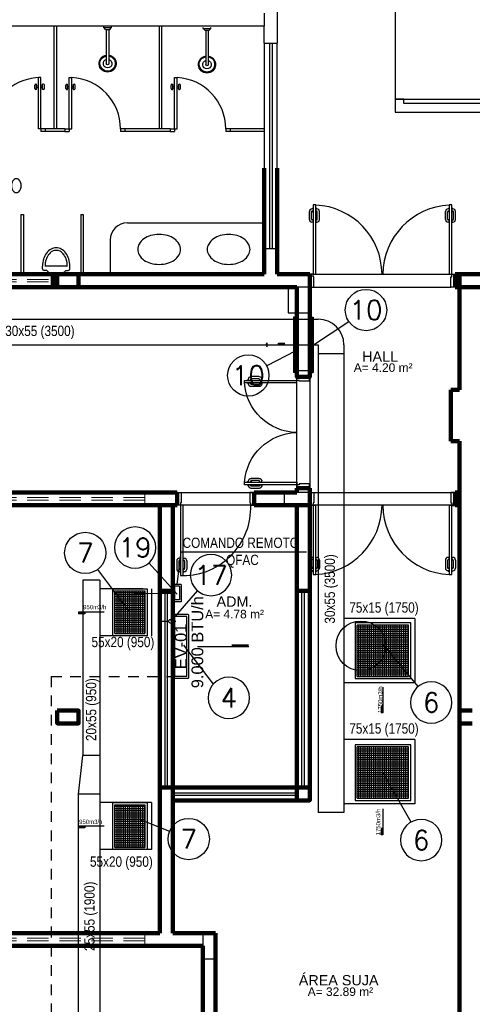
# Model space of a CAD drawing. Header units: inches. Extents: x -35 to 144, y -65 to -22.
# Tile 10 of 47: x -16.51 to -11.22, y -42.74 to -31.23. Entities that reach past the tile are written whole.
import ezdxf
from ezdxf.enums import TextEntityAlignment as Align

# ---------------------------------------------------------------- set-up
doc = ezdxf.new("R2010")
doc.units = ezdxf.units.IN
doc.header["$MEASUREMENT"] = 0
doc.linetypes.add('HIDDEN', pattern=[0.375, 0.25, -0.125])
doc.linetypes.add('HIDDEN2', pattern=[0.1875, 0.125, -0.0625])
doc.layers.add('A4Proj', color=1, linetype='HIDDEN', lineweight=9)
doc.layers.add('ALV-ALT', color=7, linetype='Continuous', lineweight=90)
for name, color, linetype in [('ALV-CONS', 12, 'Continuous'), ('AR-BOCAS', 2, 'Continuous'), ('AR-DRENO', 14, 'Continuous'), ('AR-DUTO INSUF', 5, 'Continuous'), ('AR-EQUIP', 80, 'Continuous'), ('AR-EXAUSTÃO', 10, 'Continuous'), ('AR-HIDRÁUL.-FRIGOR.', 4, 'Continuous'), ('AR-TEXTO', 2, 'Continuous'), ('AR_TEXTO-15', 6, 'Continuous'), ('CTA-GER', 8, 'Continuous'), ('ESQ-JAN', 152, 'Continuous'), ('ESQ-POR', 8, 'Continuous'), ('EST-LAJ', 7, 'Continuous'), ('FINO-03', 8, 'Continuous'), ('HTC-EST', 253, 'Continuous'), ('PAREDE_1', 7, 'Continuous'), ('PIS-DSN', 8, 'Continuous'), ('projeto JRS', 6, 'Continuous'), ('TXT-AMB', 2, 'Continuous'), ('TXT-ESP', 7, 'Continuous')]:
    doc.layers.add(name, color=color, linetype=linetype)
doc.styles.add('50-30', font='romans.shx', dxfattribs={"height": 0.16})
doc.styles.add('AR_TEXTO-15', font='romans.shx', dxfattribs={"height": 0.225})
doc.styles.add('ROMANS', font='arial.ttf', dxfattribs={"height": 0.18})
doc.styles.get("Standard").update_dxf_attribs({"font": 'arial.ttf'})
doc.styles.add('STANDARD AR', font='ARIALN.TTF')
doc.styles.add('Texto Ambiente 1-50', font='arial.ttf', dxfattribs={"height": 0.12})
doc.styles.add('Texto Especificacao 1-50', font='arial.ttf', dxfattribs={"height": 0.1})

# ---------------------------------------------------------------- blocks, each defined once
blk = doc.blocks.new('PORTA')
at = {"layer": 'ESQ-POR'}
for p, q in [((-19.119, 71.494), (-19.069, 71.494)), ((-19.069, 71.494), (-19.069, 71.374)), ((-18.269, 71.494), (-18.269, 71.374)), ((-18.219, 71.494), (-18.269, 71.494)), ((-18.219, 71.494), (-18.269, 71.494)), ((-19.079, 71.374), (-19.079, 71.344)), ((-19.069, 71.374), (-19.079, 71.374)), ((-18.269, 71.374), (-18.259, 71.374)), ((-18.259, 71.374), (-18.259, 71.344)), ((-19.079, 71.344), (-19.119, 71.344)), ((-19.049, 71.344), (-19.079, 71.344)), ((-19.079, 71.344), (-19.079, 70.524)), ((-19.049, 70.524), (-19.049, 71.344)), ((-18.259, 71.344), (-18.219, 71.344)), ((-19.122, 70.694), (-19.122, 70.599)), ((-19.097, 70.69), (-19.097, 70.604)), ((-19.079, 70.724), (-19.092, 70.724)), ((-19.079, 70.7), (-19.087, 70.7)), ((-19.079, 70.7), (-19.079, 70.724)), ((-19.048, 70.724), (-19.035, 70.724)), ((-19.048, 70.7), (-19.048, 70.724)), ((-19.048, 70.7), (-19.04, 70.7)), ((-19.03, 70.69), (-19.03, 70.604)), ((-19.005, 70.694), (-19.005, 70.599)), ((-19.084, 70.569), (-19.092, 70.569)), ((-19.084, 70.594), (-19.087, 70.594)), ((-19.079, 70.607), (-19.085, 70.607)), ((-19.085, 70.607), (-19.085, 70.594)), ((-19.084, 70.557), (-19.084, 70.569)), ((-19.079, 70.557), (-19.084, 70.557)), ((-19.049, 70.607), (-19.043, 70.607)), ((-19.049, 70.557), (-19.043, 70.557)), ((-19.043, 70.607), (-19.043, 70.594)), ((-19.043, 70.594), (-19.04, 70.594)), ((-19.043, 70.557), (-19.043, 70.569)), ((-19.043, 70.569), (-19.035, 70.569)), ((-19.079, 70.524), (-19.049, 70.524))]:
    blk.add_line(p, q, dxfattribs=at)
for centre, radius, start, end in [((-19.049, 71.314), 0.791, 270, 2.135), ((-19.092, 70.694), 0.03, 90, 180), ((-19.087, 70.69), 0.01, 90, 180), ((-19.04, 70.69), 0.01, 0, 90), ((-19.035, 70.694), 0.03, 0, 90), ((-19.092, 70.599), 0.03, 180, 270), ((-19.087, 70.604), 0.01, 180, 270), ((-19.04, 70.604), 0.01, 270, 0), ((-19.035, 70.599), 0.03, 270, 0)]:
    blk.add_arc(centre, radius, start, end, dxfattribs=at)
blk = doc.blocks.new('PORTA 120 DUPLA')
at = {"layer": 'ESQ-POR'}
for p, q in [((-96.829, 44.041), (-96.779, 44.041)), ((-96.779, 44.041), (-96.779, 43.921)), ((-95.579, 44.041), (-95.579, 43.921)), ((-95.579, 44.041), (-95.529, 44.041)), ((-96.789, 43.891), (-96.829, 43.891)), ((-96.789, 43.921), (-96.789, 43.891)), ((-96.779, 43.921), (-96.789, 43.921)), ((-96.789, 43.891), (-96.789, 43.281)), ((-96.759, 43.891), (-96.789, 43.891)), ((-96.759, 43.281), (-96.759, 43.891)), ((-95.599, 43.891), (-95.599, 43.281)), ((-95.599, 43.891), (-95.569, 43.891)), ((-95.579, 43.921), (-95.569, 43.921)), ((-95.569, 43.921), (-95.569, 43.891)), ((-95.569, 43.281), (-95.569, 43.891)), ((-95.569, 43.891), (-95.529, 43.891)), ((-96.832, 43.452), (-96.832, 43.357)), ((-96.807, 43.447), (-96.807, 43.362)), ((-96.789, 43.482), (-96.802, 43.482)), ((-96.789, 43.457), (-96.797, 43.457)), ((-96.789, 43.457), (-96.789, 43.482)), ((-96.758, 43.457), (-96.758, 43.482)), ((-96.758, 43.482), (-96.745, 43.482)), ((-96.758, 43.457), (-96.75, 43.457)), ((-96.74, 43.447), (-96.74, 43.362)), ((-96.715, 43.452), (-96.715, 43.357)), ((-95.642, 43.452), (-95.642, 43.357)), ((-95.617, 43.447), (-95.617, 43.361)), ((-95.599, 43.482), (-95.612, 43.482)), ((-95.599, 43.457), (-95.607, 43.457)), ((-95.599, 43.457), (-95.599, 43.482)), ((-95.568, 43.482), (-95.555, 43.482)), ((-95.568, 43.457), (-95.568, 43.482)), ((-95.568, 43.457), (-95.56, 43.457)), ((-95.55, 43.447), (-95.55, 43.361)), ((-95.525, 43.452), (-95.525, 43.357)), ((-96.794, 43.327), (-96.802, 43.327)), ((-96.794, 43.352), (-96.797, 43.352)), ((-96.795, 43.365), (-96.795, 43.352)), ((-96.789, 43.365), (-96.795, 43.365)), ((-96.794, 43.314), (-96.794, 43.327)), ((-96.789, 43.314), (-96.794, 43.314)), ((-96.789, 43.281), (-96.759, 43.281)), ((-96.759, 43.365), (-96.753, 43.365)), ((-96.759, 43.314), (-96.753, 43.314)), ((-96.753, 43.365), (-96.753, 43.352)), ((-96.753, 43.352), (-96.75, 43.352)), ((-96.753, 43.327), (-96.745, 43.327)), ((-96.753, 43.314), (-96.753, 43.327)), ((-95.604, 43.327), (-95.612, 43.327)), ((-95.604, 43.351), (-95.607, 43.351)), ((-95.599, 43.365), (-95.605, 43.365)), ((-95.605, 43.365), (-95.605, 43.351)), ((-95.604, 43.314), (-95.604, 43.327)), ((-95.599, 43.314), (-95.604, 43.314)), ((-95.599, 43.281), (-95.569, 43.281)), ((-95.569, 43.365), (-95.563, 43.365)), ((-95.569, 43.314), (-95.563, 43.314)), ((-95.563, 43.365), (-95.563, 43.351)), ((-95.563, 43.351), (-95.56, 43.351)), ((-95.563, 43.314), (-95.563, 43.327)), ((-95.563, 43.327), (-95.555, 43.327))]:
    blk.add_line(p, q, dxfattribs=at)
for centre, radius, start, end in [((-96.802, 43.903), 0.623, 273.956, 358.4612), ((-95.555, 43.903), 0.624, 181.5535, 266.008), ((-96.802, 43.452), 0.03, 90, 180), ((-96.797, 43.447), 0.01, 90, 180), ((-96.75, 43.447), 0.01, 0, 90), ((-96.745, 43.452), 0.03, 0, 90), ((-95.612, 43.452), 0.03, 90, 180), ((-95.607, 43.447), 0.01, 90, 180), ((-95.56, 43.447), 0.01, 0, 90), ((-95.555, 43.452), 0.03, 0, 90), ((-96.802, 43.357), 0.03, 180, 270), ((-96.797, 43.362), 0.01, 180, 270), ((-96.75, 43.362), 0.01, 270, 0), ((-96.745, 43.357), 0.03, 270, 0), ((-95.612, 43.357), 0.03, 180, 270), ((-95.607, 43.361), 0.01, 180, 270), ((-95.56, 43.361), 0.01, 270, 0), ((-95.555, 43.357), 0.03, 270, 0)]:
    blk.add_arc(centre, radius, start, end, dxfattribs=at)
blk = doc.blocks.new('PORTA 1.60X2.10 DUPLA')
at = {"layer": 'ESQ-POR'}
for p, q in [((-103.693, 43.276), (-103.643, 43.276)), ((-103.643, 43.276), (-103.643, 43.156)), ((-102.043, 43.276), (-102.043, 43.156)), ((-101.993, 43.276), (-102.043, 43.276)), ((-103.643, 43.156), (-103.653, 43.156)), ((-103.653, 43.156), (-103.653, 43.126)), ((-102.043, 43.156), (-102.033, 43.156)), ((-102.033, 43.156), (-102.033, 43.126)), ((-103.653, 43.126), (-103.693, 43.126)), ((-103.623, 43.126), (-103.653, 43.126)), ((-103.653, 43.126), (-103.653, 42.316)), ((-103.623, 42.316), (-103.623, 43.126)), ((-102.033, 43.126), (-102.063, 43.126)), ((-102.063, 43.126), (-102.063, 42.316)), ((-102.033, 42.316), (-102.033, 43.126)), ((-102.033, 43.126), (-101.993, 43.126)), ((-103.697, 42.487), (-103.697, 42.392)), ((-103.672, 42.482), (-103.672, 42.397)), ((-103.654, 42.517), (-103.667, 42.517)), ((-103.654, 42.492), (-103.662, 42.492)), ((-103.654, 42.492), (-103.654, 42.517)), ((-103.623, 42.517), (-103.61, 42.517)), ((-103.623, 42.492), (-103.623, 42.517)), ((-103.623, 42.492), (-103.615, 42.492)), ((-103.605, 42.482), (-103.605, 42.397)), ((-103.58, 42.487), (-103.58, 42.392)), ((-102.107, 42.487), (-102.107, 42.392)), ((-102.082, 42.482), (-102.082, 42.397)), ((-102.064, 42.517), (-102.077, 42.517)), ((-102.064, 42.492), (-102.072, 42.492)), ((-102.064, 42.492), (-102.064, 42.517)), ((-102.033, 42.492), (-102.033, 42.517)), ((-102.033, 42.517), (-102.02, 42.517)), ((-102.033, 42.492), (-102.025, 42.492)), ((-102.015, 42.482), (-102.015, 42.397)), ((-101.99, 42.487), (-101.99, 42.392)), ((-103.659, 42.362), (-103.667, 42.362)), ((-103.659, 42.387), (-103.662, 42.387)), ((-103.653, 42.4), (-103.659, 42.4)), ((-103.659, 42.4), (-103.659, 42.387)), ((-103.659, 42.349), (-103.659, 42.362)), ((-103.653, 42.349), (-103.659, 42.349)), ((-103.623, 42.4), (-103.617, 42.4)), ((-103.623, 42.349), (-103.618, 42.349)), ((-103.618, 42.387), (-103.615, 42.387)), ((-103.618, 42.349), (-103.618, 42.362)), ((-103.618, 42.362), (-103.61, 42.362)), ((-103.617, 42.4), (-103.617, 42.387)), ((-102.069, 42.362), (-102.077, 42.362)), ((-102.069, 42.387), (-102.072, 42.387)), ((-102.069, 42.4), (-102.069, 42.387)), ((-102.063, 42.4), (-102.069, 42.4)), ((-102.069, 42.349), (-102.069, 42.362)), ((-102.063, 42.349), (-102.069, 42.349)), ((-102.033, 42.4), (-102.027, 42.4)), ((-102.033, 42.349), (-102.028, 42.349)), ((-102.028, 42.387), (-102.025, 42.387)), ((-102.028, 42.362), (-102.02, 42.362)), ((-102.028, 42.349), (-102.028, 42.362)), ((-102.027, 42.4), (-102.027, 42.387)), ((-103.653, 42.316), (-103.623, 42.316)), ((-102.063, 42.316), (-102.033, 42.316))]:
    blk.add_line(p, q, dxfattribs=at)
for centre, radius, start, end in [((-103.666, 43.134), 0.818, 272.9903, 359.4982), ((-102.025, 43.129), 0.813, 180.1631, 267.3058), ((-103.667, 42.487), 0.03, 90, 180), ((-103.662, 42.482), 0.01, 90, 180), ((-103.615, 42.482), 0.01, 0, 90), ((-103.61, 42.487), 0.03, 0, 90), ((-102.077, 42.487), 0.03, 90, 180), ((-102.072, 42.482), 0.01, 90, 180), ((-102.025, 42.482), 0.01, 0, 90), ((-102.02, 42.487), 0.03, 0, 90), ((-103.667, 42.392), 0.03, 180, 270), ((-103.662, 42.397), 0.01, 180, 270), ((-103.615, 42.397), 0.01, 270, 0), ((-103.61, 42.392), 0.03, 270, 0), ((-102.077, 42.392), 0.03, 180, 270), ((-102.072, 42.397), 0.01, 180, 270), ((-102.025, 42.397), 0.01, 270, 0), ((-102.02, 42.392), 0.03, 270, 0)]:
    blk.add_arc(centre, radius, start, end, dxfattribs=at)
blk = doc.blocks.new('CUBA')
blk.add_lwpolyline([(0, 0, 0.07067), (0.014, -0.099, 0.082314), (0.051, -0.177, 0.106842), (0.112, -0.233, 0.13438), (0.175, -0.25, 0.13438), (0.238, -0.233, 0.106842), (0.299, -0.177, 0.082314), (0.336, -0.099, 0.07067), (0.35, 0, 0.07067), (0.336, 0.099, 0.082314), (0.299, 0.177, 0.106842), (0.238, 0.233, 0.13438), (0.175, 0.25, 0.13438), (0.112, 0.233, 0.106842), (0.051, 0.177, 0.082314), (0.014, 0.099, 0.07067)], format="xyb", close=True)
blk = doc.blocks.new('CHUVEIRO')
at = {"layer": 'FINO-03', "linetype": 'Continuous'}
for p, q in [((0.211, 0.014), (-0.189, 0.014)), ((0.211, 0.024), (0.231, 0.044)), ((0.211, -0.026), (0.211, 0.024)), ((0.231, 0.044), (0.241, 0.044)), ((0.231, -0.046), (0.231, 0.044)), ((0.211, -0.016), (-0.189, -0.016)), ((0.211, -0.026), (0.231, -0.046)), ((0.231, -0.046), (0.241, -0.046))]:
    blk.add_line(p, q, dxfattribs=at)
for radius, start, end in [(0.1, 8.6269, 351.3731), (0.09, 8.6269, 351.3731), (0.05, 17.4576, 342.5424), (0.015, 90, 270)]:
    blk.add_arc((-0.189, -0.001), radius, start, end, dxfattribs=at)
blk = doc.blocks.new('ARQ-LAYOUT 2')
at = {"layer": 'A4Proj'}
for p, q in [((1.05, 26.688), (5.85, 26.688)), ((1.05, 26.658), (5.85, 26.658)), ((6.925, 24.048), (6.925, 24.198)), ((6.925, 24.138), (0.925, 24.138)), ((6.925, 24.108), (0.925, 24.108)), ((6.925, 18.988), (0.925, 18.988)), ((6.925, 18.898), (6.925, 19.048)), ((6.925, 18.958), (0.925, 18.958))]:
    blk.add_line(p, q, dxfattribs=at)
at = {"layer": 'ALV-ALT'}
for p, q in [((8.32, 27.986), (8.32, 26.748)), ((8.47, 27.986), (8.47, 26.748)), ((1.05, 26.748), (5.85, 26.748)), ((5.85, 26.748), (8.32, 26.748)), ((5.85, 26.748), (5.85, 26.598)), ((5.9, 26.598), (5.9, 26.748)), ((6.15, 26.598), (6.15, 26.748)), ((8.47, 26.748), (8.85, 26.748)), ((8.85, 26.748), (8.85, 26.598)), ((10.55, 26.748), (10.55, 26.598)), ((10.55, 26.748), (11.25, 26.748)), ((10.6, 25.398), (10.6, 26.748)), ((1.05, 26.598), (5.85, 26.598)), ((5.85, 26.598), (7.25, 26.598)), ((7.25, 26.598), (8.7, 26.598)), ((10.55, 26.598), (11.25, 26.598)), ((10.5, 25.398), (10.6, 25.398)), ((10.5, 25.398), (10.5, 24.798)), ((10.5, 24.798), (10.6, 24.798)), ((10.6, 24.198), (10.6, 24.798)), ((7.3, 24.198), (2.1, 24.198)), ((7.3, 24.048), (7.3, 24.198)), ((8.2, 24.048), (8.2, 24.198)), ((8.2, 24.198), (8.7, 24.198)), ((8.7, 24.248), (8.85, 24.248)), ((8.7, 24.198), (8.7, 24.248)), ((8.85, 24.248), (8.85, 23.048)), ((10.55, 24.198), (10.55, 24.048)), ((10.6, 24.198), (10.55, 24.198)), ((10.6, 13.848), (10.6, 24.198)), ((2.1, 24.048), (7.25, 24.048)), ((7.1, 23.048), (7.1, 24.048)), ((7.25, 24.048), (7.3, 24.048)), ((7.25, 24.048), (7.25, 23.048)), ((8.85, 24.048), (8.2, 24.048)), ((8.7, 23.048), (8.7, 24.048)), ((10.55, 24.048), (10.6, 24.048)), ((7.1, 23.048), (7.25, 23.048)), ((7.1, 20.748), (7.1, 23.048)), ((7.25, 20.748), (7.25, 23.048)), ((8.7, 23.048), (8.85, 23.048)), ((8.7, 20.748), (8.7, 23.048)), ((8.85, 20.748), (8.85, 23.048)), ((5.9, 21.498), (5.9, 21.648)), ((6.15, 21.498), (6.15, 21.648)), ((10.75, 21.65), (10.6, 21.65)), ((10.75, 21.499), (10.6, 21.499)), ((7.1, 19.048), (7.1, 20.748)), ((7.1, 20.748), (7.1, 20.748)), ((7.1, 20.748), (7.25, 20.748)), ((7.25, 20.748), (7.25, 19.048)), ((7.25, 20.748), (8.7, 20.748)), ((8.85, 20.748), (8.85, 20.598)), ((8.7, 20.598), (7.25, 20.598)), ((8.85, 20.598), (8.7, 20.598)), ((2.2, 19.048), (7.1, 19.048)), ((7.25, 19.048), (7.75, 19.048)), ((7.75, 19.048), (7.75, 17.189)), ((7.6, 18.898), (2.2, 18.898)), ((7.6, 17.189), (7.6, 18.898))]:
    blk.add_line(p, q, dxfattribs=at)
blk.add_lwpolyline([(8.7, 26.598), (8.7, 25.548), (8.85, 25.548), (8.85, 26.598)], dxfattribs=at)
for points in [[(5.9, 21.648), (6.15, 21.648), (6.15, 21.498), (5.9, 21.498)], [(8.7, 20.748), (8.85, 20.748), (8.85, 20.598), (8.7, 20.598)]]:
    blk.add_lwpolyline(points, close=True, dxfattribs=at)
at = {"layer": 'ALV-CONS'}
blk.add_line((8.7, 24.198), (8.7, 24.248), dxfattribs=at)
at = {"layer": 'CTA-GER'}
blk.add_circle((9.448, 22.405), 0.29, dxfattribs=at)
at = {"layer": 'ESQ-JAN'}
for p, q in [((7.16, 20.748), (7.16, 23.048)), ((7.19, 20.748), (7.19, 23.048)), ((8.76, 20.748), (8.76, 23.048)), ((8.79, 20.748), (8.79, 23.048)), ((7.25, 20.688), (8.7, 20.688)), ((7.25, 20.658), (8.7, 20.658))]:
    blk.add_line(p, q, dxfattribs=at)
at = {"layer": 'EST-LAJ'}
for points in [[(8.85, 26.598), (8.6, 26.598), (8.6, 26.298), (8.85, 26.298), (8.85, 26.598)], [(8.85, 24.048), (8.85, 24.198), (8.55, 24.198), (8.55, 24.048), (8.85, 24.048)], [(7.75, 19.048), (7.6, 19.048), (7.6, 18.748), (7.75, 18.748), (7.75, 19.048)]]:
    blk.add_lwpolyline(points, close=True, dxfattribs=at)
at = {"layer": 'HTC-EST'}
for p, q in [((8.47, 29.998), (8.47, 29.448)), ((8.32, 29.798), (8.32, 29.648)), ((8.32, 29.648), (2.2, 29.648)), ((5.86, 29.648), (5.86, 28.448)), ((5.89, 29.648), (5.89, 28.448)), ((7.09, 29.648), (7.09, 28.448)), ((7.12, 29.648), (7.12, 28.448)), ((8.32, 29.448), (8.32, 29.648)), ((8.32, 29.448), (8.32, 27.048)), ((8.32, 29.448), (8.47, 29.448)), ((8.38, 29.448), (8.38, 27.048)), ((8.41, 29.448), (8.41, 27.048)), ((8.47, 27.048), (8.47, 29.448)), ((5.68, 28.448), (5.68, 29.048)), ((5.71, 29.048), (5.68, 29.048)), ((5.71, 28.448), (5.71, 29.048)), ((6.04, 28.448), (6.04, 29.048)), ((6.04, 29.048), (6.07, 29.048)), ((6.07, 28.448), (6.07, 29.048)), ((7.27, 28.448), (7.27, 29.048)), ((7.27, 29.048), (7.3, 29.048)), ((7.3, 28.448), (7.3, 29.048)), ((5.64, 28.918), (5.64, 28.958)), ((5.66, 28.968), (5.65, 28.968)), ((5.66, 28.908), (5.65, 28.908)), ((5.66, 28.908), (5.66, 28.968)), ((5.68, 28.948), (5.66, 28.948)), ((5.68, 28.928), (5.66, 28.928)), ((5.73, 28.948), (5.71, 28.948)), ((5.73, 28.928), (5.71, 28.928)), ((5.74, 28.968), (5.73, 28.968)), ((5.73, 28.908), (5.73, 28.968)), ((5.74, 28.908), (5.73, 28.908)), ((5.75, 28.918), (5.75, 28.958)), ((6, 28.918), (6, 28.958)), ((6.01, 28.968), (6.02, 28.968)), ((6.01, 28.908), (6.02, 28.908)), ((6.02, 28.908), (6.02, 28.968)), ((6.02, 28.948), (6.04, 28.948)), ((6.02, 28.928), (6.04, 28.928)), ((6.07, 28.948), (6.09, 28.948)), ((6.07, 28.928), (6.09, 28.928)), ((6.09, 28.968), (6.1, 28.968)), ((6.09, 28.908), (6.09, 28.968)), ((6.09, 28.908), (6.1, 28.908)), ((6.11, 28.918), (6.11, 28.958)), ((7.23, 28.918), (7.23, 28.958)), ((7.24, 28.968), (7.25, 28.968)), ((7.24, 28.908), (7.25, 28.908)), ((7.25, 28.908), (7.25, 28.968)), ((7.25, 28.948), (7.27, 28.948)), ((7.25, 28.928), (7.27, 28.928)), ((7.3, 28.948), (7.32, 28.948)), ((7.3, 28.928), (7.32, 28.928)), ((7.32, 28.968), (7.33, 28.968)), ((7.32, 28.908), (7.32, 28.968)), ((7.32, 28.908), (7.33, 28.908)), ((7.34, 28.918), (7.34, 28.958)), ((5.71, 28.448), (5.68, 28.448)), ((5.68, 28.448), (5.68, 28.448)), ((5.76, 28.448), (5.71, 28.448)), ((5.71, 28.448), (5.71, 28.418)), ((5.99, 28.448), (5.76, 28.448)), ((5.76, 28.448), (5.76, 28.418)), ((5.99, 28.448), (5.99, 28.418)), ((5.99, 28.448), (6.04, 28.448)), ((6.04, 28.448), (6.04, 28.418)), ((6.04, 28.448), (6.07, 28.448)), ((6.07, 28.448), (6.07, 28.448)), ((6.64, 28.448), (6.64, 28.418)), ((6.69, 28.448), (6.64, 28.448)), ((7.22, 28.448), (6.69, 28.448)), ((6.69, 28.448), (6.69, 28.418)), ((7.22, 28.448), (7.22, 28.418)), ((7.22, 28.448), (7.27, 28.448)), ((7.27, 28.448), (7.27, 28.418)), ((7.27, 28.448), (7.3, 28.448)), ((7.3, 28.448), (7.3, 28.448)), ((7.87, 28.448), (7.87, 28.418)), ((7.92, 28.448), (7.87, 28.448)), ((7.92, 28.448), (7.92, 28.418)), ((8.32, 28.448), (7.92, 28.448)), ((5.76, 28.418), (5.71, 28.418)), ((5.99, 28.418), (5.76, 28.418)), ((5.99, 28.418), (6.04, 28.418)), ((6.69, 28.418), (6.64, 28.418)), ((7.22, 28.418), (6.69, 28.418)), ((7.22, 28.418), (7.27, 28.418)), ((7.92, 28.418), (7.87, 28.418)), ((8.32, 28.418), (7.92, 28.418)), ((5.475, 27.448), (5.475, 26.748)), ((5.475, 27.448), (5.505, 27.448)), ((5.505, 27.448), (5.505, 26.748)), ((6.175, 27.448), (6.175, 26.748)), ((6.175, 27.448), (6.205, 27.448)), ((6.205, 27.448), (6.205, 26.748)), ((6.72, 27.348), (8.32, 27.348)), ((6.52, 27.148), (6.52, 26.748)), ((8.32, 27.048), (8.47, 27.048)), ((8.32, 27.048), (8.32, 26.748)), ((8.47, 27.048), (8.47, 26.748)), ((5.728, 26.813), (5.728, 26.843)), ((6.019, 26.843), (5.758, 26.843)), ((6.049, 26.813), (6.049, 26.843)), ((5.778, 26.793), (5.748, 26.793)), ((5.81, 26.76), (5.778, 26.793)), ((5.959, 26.757), (5.818, 26.757)), ((5.966, 26.76), (5.999, 26.793)), ((5.999, 26.793), (6.029, 26.793))]:
    blk.add_line(p, q, dxfattribs=at)
for points in [[(11.982, 28.795), (11.982, 32.095), (9.848, 32.095), (9.848, 28.795)], [(11.982, 28.642), (11.982, 28.795), (11.931, 28.795), (11.88, 28.795), (11.88, 28.744), (9.95, 28.744), (9.95, 28.795), (9.899, 28.795), (9.848, 28.795), (9.848, 28.642)]]:
    blk.add_lwpolyline(points, close=True, dxfattribs=at)
for centre, radius, start, end in [((5.711, 28.447), 0.601, 92.9928, 179.9448), ((6.039, 28.447), 0.601, 0.0552, 87.0072), ((7.269, 28.447), 0.601, 0.0552, 87.0072), ((5.65, 28.958), 0.01, 90, 180), ((5.65, 28.918), 0.01, 180, 270), ((5.74, 28.958), 0.01, 0, 90), ((5.74, 28.918), 0.01, 270, 0), ((6.01, 28.958), 0.01, 90, 180), ((6.01, 28.918), 0.01, 180, 270), ((6.1, 28.958), 0.01, 0, 90), ((6.1, 28.918), 0.01, 270, 0), ((7.24, 28.958), 0.01, 90, 180), ((7.24, 28.918), 0.01, 180, 270), ((7.33, 28.958), 0.01, 0, 90), ((7.33, 28.918), 0.01, 270, 0), ((6.72, 27.148), 0.2, 90, 180), ((5.888, 26.936), 0.121, 90, 119.0061), ((5.888, 26.936), 0.121, 60.9939, 90), ((5.953, 26.862), 0.222, 143.2376, 162.8054), ((5.953, 26.862), 0.192, 143.2376, 162.8054), ((5.913, 26.891), 0.173, 119.0061, 143.2376), ((5.913, 26.891), 0.143, 119.0061, 143.2376), ((5.888, 26.936), 0.0913, 90, 119.0061), ((5.888, 26.936), 0.0913, 60.9939, 90), ((5.864, 26.891), 0.143, 36.7624, 60.9939), ((5.864, 26.891), 0.173, 36.7624, 60.9939), ((5.824, 26.862), 0.192, 17.1946, 36.7624), ((5.824, 26.862), 0.222, 17.1946, 36.7624), ((6.014, 26.843), 0.286, 162.8054, 180), ((6.014, 26.843), 0.256, 162.8054, 180), ((5.762, 26.843), 0.256, 0, 17.1946), ((5.762, 26.843), 0.286, 0, 17.1946), ((5.748, 26.813), 0.02, 180, 270), ((5.818, 26.767), 0.01, 225, 270), ((5.959, 26.767), 0.01, 270, 315), ((6.029, 26.813), 0.02, 270, 0)]:
    blk.add_arc(centre, radius, start, end, dxfattribs=at)
at = {"layer": 'PIS-DSN'}
for p, q in [((8.92, 26.748), (10.51, 26.748)), ((8.9, 26.598), (10.5, 26.598))]:
    blk.add_line(p, q, dxfattribs=at)
for points in [[(8.7, 25.548), (8.85, 25.548), (8.85, 24.248), (8.7, 24.248)], [(7.3, 24.198), (8.2, 24.198), (8.2, 24.048), (7.3, 24.048)], [(8.85, 24.198), (10.55, 24.198), (10.55, 24.048), (8.85, 24.048)]]:
    blk.add_lwpolyline(points, close=True, dxfattribs=at)
at = {"layer": 'ALV-ALT', "xscale": -1, "rotation": 270}
blk.add_blockref('PORTA 120 DUPLA', (-35.192, 121.077), dxfattribs=at)
at = {"layer": 'ALV-ALT'}
blk.add_blockref('PORTA', (26.419, -47.296), dxfattribs=at)
at = {"layer": 'ESQ-POR', "rotation": 180}
blk.add_blockref('PORTA 1.60X2.10 DUPLA', (-93.143, 69.874), dxfattribs=at)
at = {"layer": 'ESQ-POR'}
blk.add_blockref('PORTA 1.60X2.10 DUPLA', (112.543, -19.079), dxfattribs=at)
at = {"layer": 'HTC-EST', "xscale": -1, "rotation": 270}
for p in [(6.49, 29.399), (7.651, 29.389)]:
    blk.add_blockref('CHUVEIRO', p, dxfattribs=at)
at = {"layer": 'HTC-EST', "rotation": 90}
for p in [(7.091, 26.863), (7.903, 26.863)]:
    blk.add_blockref('CUBA', p, dxfattribs=at)
blk = doc.blocks.new('DV+RG 600x600INS')
at = {"layer": 'AR-BOCAS'}
h = blk.add_hatch(dxfattribs=at)
h.set_pattern_fill('ANSI37', color=8, scale=0.2, angle=45)
h.set_pattern_definition([(90, (0.3, -0.3), (-0.025, 3e-18), []), (180, (0.3, -0.3), (-3e-18, -0.025), [])])
h.paths.add_polyline_path([(-0.3, -0.3), (0.3, -0.3), (0.3, 0.3), (-0.3, 0.3)])
for p, q in [((0.3, 0.3), (-0.3, 0.3)), ((-0.3, 0.3), (-0.3, -0.3)), ((0.3, -0.3), (0.3, 0.3)), ((0.3, -0.3), (-0.3, -0.3))]:
    blk.add_line(p, q, dxfattribs=at)
at = {"layer": 'AR-BOCAS', "color": 7}
for p, q in [((0.425, 0), (0.726, 0)), ((0.651, 0), (0.651, -0.02)), ((0.726, 0), (0.726, -0.02)), ((0.651, -0.02), (0.726, -0.02))]:
    blk.add_line(p, q, dxfattribs=at)
at = {"layer": 'AR-BOCAS'}
blk.add_lwpolyline([(-0.325, -0.325), (0.325, -0.325), (0.325, 0.325), (-0.325, 0.325)], close=True, dxfattribs=at)
at = {"layer": 'AR-BOCAS', "color": 7, "const_width": 0.02, "flags": 128}
blk.add_lwpolyline([(0.726, -0.01), (0.651, -0.01)], dxfattribs=at)
blk = doc.blocks.new('DV+RG 500x350INS')
at = {"layer": 'AR-BOCAS'}
h = blk.add_hatch(dxfattribs=at)
h.set_pattern_fill('ANSI37', color=8, scale=0.2, angle=45)
h.set_pattern_definition([(90, (-0.175, 0), (-0.025, 3e-18), []), (180, (-0.175, 0), (-3e-18, -0.025), [])])
h.paths.add_polyline_path([(-0.175, -0.25), (0.175, -0.25), (0.175, 0.25), (-0.175, 0.25)])
for p, q in [((0.175, 0.25), (-0.175, 0.25)), ((-0.175, 0.25), (-0.175, -0.25)), ((0.175, -0.25), (0.175, 0.25)), ((0.175, -0.25), (-0.175, -0.25))]:
    blk.add_line(p, q, dxfattribs=at)
at = {"layer": 'AR-BOCAS', "color": 7}
for p, q in [((0.3, 0), (0.601, 0)), ((0.526, 0), (0.526, -0.02)), ((0.526, -0.02), (0.601, -0.02)), ((0.601, 0), (0.601, -0.02))]:
    blk.add_line(p, q, dxfattribs=at)
at = {"layer": 'AR-BOCAS'}
blk.add_lwpolyline([(-0.2, -0.275), (0.2, -0.275), (0.2, 0.275), (-0.2, 0.275)], close=True, dxfattribs=at)
at = {"layer": 'AR-BOCAS', "color": 7, "const_width": 0.02, "flags": 128}
blk.add_lwpolyline([(0.601, -0.01), (0.526, -0.01)], dxfattribs=at)
blk = doc.blocks.new('VSH2M 750x600')
at = {"layer": 'AR-BOCAS'}
for p, q in [((-0.4, 0.08), (-0.4, 0.12)), ((-0.4, 0.12), (0.25, 0.12)), ((0.25, 0.08), (0.25, 0.12)), ((-0.4, 0.08), (0.25, 0.08)), ((0.225, 0.08), (-0.375, 0.08)), ((-0.375, -0.07), (-0.375, 0.08)), ((0.225, -0.07), (0.225, 0.08)), ((-0.4, -0.07), (-0.4, -0.11)), ((-0.4, -0.07), (0.25, -0.07)), ((-0.4, -0.11), (0.25, -0.11)), ((0.25, -0.07), (0.25, -0.11))]:
    blk.add_line(p, q, dxfattribs=at)
at = {"layer": 'AR-BOCAS', "color": 7}
for p, q in [((-0.095, -0.285), (-0.095, -0.21)), ((-0.075, -0.412), (-0.075, -0.21)), ((-0.075, -0.285), (-0.095, -0.285)), ((-0.1, -0.421), (-0.05, -0.421)), ((-0.075, -0.511), (-0.075, -0.431))]:
    blk.add_line(p, q, dxfattribs=at)
at = {"layer": 'AR-BOCAS', "const_width": 0.04}
for points in [[(-0.4, 0.1), (0.25, 0.1)], [(-0.4, -0.09), (0.25, -0.09)]]:
    blk.add_lwpolyline(points, dxfattribs=at)
at = {"layer": 'AR-BOCAS', "color": 7, "const_width": 0.02, "flags": 128}
blk.add_lwpolyline([(-0.085, -0.21), (-0.085, -0.285)], dxfattribs=at)
at = {"layer": 'PAREDE_1'}
for p, q in [((-0.1, -0.421), (-0.075, -0.431)), ((-0.05, -0.421), (-0.075, -0.412))]:
    blk.add_line(p, q, dxfattribs=at)
blk = doc.blocks.new('A$C6AC028E5')
at = {"layer": 'AR-EQUIP'}
for p, q in [((-0.705, -0.173), (-0.705, 0)), ((-0.705, 0), (0.045, 0)), ((0.045, -0.173), (0.045, 0)), ((-0.68, -0.163), (-0.68, -0.025)), ((-0.68, -0.025), (0.02, -0.025)), ((0.02, -0.163), (0.02, -0.025)), ((-0.69, -0.188), (0.03, -0.188)), ((-0.68, -0.163), (0.02, -0.163))]:
    blk.add_line(p, q, dxfattribs=at)
at = {"layer": 'AR-EQUIP', "color": 7}
blk.add_line((-0.33, -0.288), (-0.33, -0.888), dxfattribs=at)
at = {"layer": 'AR-EQUIP', "color": 7, "const_width": 0.025}
blk.add_lwpolyline([(-0.317, -0.688), (-0.317, -0.888)], dxfattribs=at)
at = {"layer": 'AR-EQUIP'}
for centre, start, end in [((-0.69, -0.173), 180, 270), ((0.03, -0.173), 270, 0)]:
    blk.add_arc(centre, 0.015, start, end, dxfattribs=at)
blk = doc.blocks.new('NR_LEG')
at = {"layer": 'AR_TEXTO-15', "color": 8, "linetype": 'Continuous'}
blk.add_circle((0, 0), 32.2, dxfattribs=at)
at = {"layer": 'AR_TEXTO-15', "color": 6, "linetype": 'Continuous', "style": 'AR_TEXTO-15'}
blk.add_attdef('NR', text='', height=30, dxfattribs=at).set_placement((0, 0), align=Align.MIDDLE_CENTER)

msp = doc.modelspace()

# ---------------------------------------------------------------- linework, layer by layer
at = {"layer": 'AR-DRENO'}
for p, q in [((-14.865, -38.259), (-14.771, -38.259)), ((-14.726, -38.259), (-14.689, -38.259))]:
    msp.add_line(p, q, dxfattribs=at)
msp.add_circle((-14.748, -38.259), 0.0223, dxfattribs=at)
at = {"layer": 'AR-DUTO INSUF'}
for p, q in [((-19.586, -34.728), (-13.024, -34.728)), ((-19.036, -35.028), (-13.024, -35.028)), ((-13.024, -35.028), (-13.024, -40.492)), ((-12.724, -35.028), (-12.724, -40.492)), ((-13.024, -35.128), (-12.724, -35.128)), ((-11.894, -38.228), (-12.724, -38.228)), ((-11.894, -38.228), (-11.894, -38.978)), ((-11.894, -38.978), (-12.724, -38.978)), ((-11.894, -39.642), (-12.724, -39.642)), ((-11.894, -39.642), (-11.894, -40.392)), ((-11.894, -40.392), (-12.724, -40.392)), ((-12.724, -40.492), (-13.024, -40.492))]:
    msp.add_line(p, q, dxfattribs=at)
msp.add_arc((-13.024, -35.028), 0.3, 0, 90, dxfattribs=at)
at = {"layer": 'AR-EXAUSTÃO'}
for p, q in [((-13.124, -35.028), (-13.124, -34.728)), ((-15.774, -37.778), (-15.774, -39.828)), ((-15.574, -37.778), (-15.774, -37.778)), ((-15.574, -37.778), (-15.574, -50.094)), ((-15.074, -37.878), (-15.574, -37.878)), ((-14.974, -37.878), (-14.974, -38.428)), ((-15.074, -38.428), (-15.574, -38.428)), ((-15.824, -40.278), (-15.774, -39.828)), ((-15.574, -39.828), (-15.774, -39.828)), ((-15.574, -40.278), (-15.824, -40.278)), ((-15.824, -43.174), (-15.824, -40.278)), ((-14.974, -40.378), (-15.574, -40.378)), ((-14.974, -40.378), (-14.974, -40.928)), ((-14.974, -40.928), (-15.574, -40.928))]:
    msp.add_line(p, q, dxfattribs=at)
at = {"layer": 'AR-HIDRÁUL.-FRIGOR.', "linetype": 'HIDDEN2'}
for q in [(-14.726, -38.903), (-16.146, -56.951)]:
    msp.add_line((-16.146, -38.903), q, dxfattribs=at)
at = {"layer": 'AR-TEXTO', "color": 2}
for p, q in [((-14.674, -37.83), (-14.625, -37.449)), ((-14.625, -37.449), (-13.162, -37.449))]:
    msp.add_line(p, q, dxfattribs=at)
at = {"layer": 'AR_TEXTO-15', "color": 8, "linetype": 'Continuous'}
for p, q in [((-13.103, -35.042), (-12.667, -34.754)), ((-13.294, -35.103), (-13.626, -35.275)), ((-15.002, -37.577), (-14.673, -37.942)), ((-15.224, -38.153), (-15.601, -37.653)), ((-15.181, -37.934), (-14.704, -37.93)), ((-14.436, -37.901), (-14.748, -38.259)), ((-14.249, -38.993), (-14.595, -38.54)), ((-11.857, -39.022), (-12.269, -38.522)), ((-11.94, -40.606), (-12.269, -40.028)), ((-15.126, -40.568), (-14.761, -40.714))]:
    msp.add_line(p, q, dxfattribs=at)
at = {"layer": 'projeto JRS'}
for p, q in [((-14.624, -37.83), (-14.724, -37.83)), ((-14.724, -37.83), (-14.724, -38.03)), ((-14.644, -37.85), (-14.704, -37.85)), ((-14.704, -37.85), (-14.704, -38.01)), ((-14.644, -37.85), (-14.644, -38.01)), ((-14.624, -37.83), (-14.624, -38.03)), ((-14.624, -38.03), (-14.724, -38.03)), ((-14.644, -38.01), (-14.704, -38.01))]:
    msp.add_line(p, q, dxfattribs=at)

# ---------------------------------------------------------------- block references
at = {"layer": 'AR-EQUIP', "rotation": 89.99999999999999}
msp.add_blockref('A$C6AC028E5', (-14.724, -38.223), dxfattribs=at)
at = {"layer": 'AR_TEXTO-15', "color": 8, "linetype": 'Continuous'}
ref = msp.add_blockref('NR_LEG', (-12.466, -34.621), dxfattribs=dict(at, xscale=0.0075, yscale=0.0075, zscale=0.0075, rotation=179.9999999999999))
ref.add_attrib('NR', '10', dxfattribs={"color": 6, "linetype": 'Continuous', "height": 0.225, "style": 'AR_TEXTO-15'}).set_placement((-12.466, -34.621), align=Align.MIDDLE_CENTER)
ref = msp.add_blockref('NR_LEG', (-13.841, -35.386), dxfattribs=dict(at, xscale=0.0075, yscale=0.0075, zscale=0.0075, rotation=179.9999999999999))
ref.add_attrib('NR', '10', dxfattribs={"color": 6, "linetype": 'Continuous', "height": 0.225, "style": 'AR_TEXTO-15'}).set_placement((-13.841, -35.386), align=Align.MIDDLE_CENTER)
ref = msp.add_blockref('NR_LEG', (-15.164, -37.398), dxfattribs=dict(at, xscale=-0.0075, yscale=0.0075, zscale=0.0075))
ref.add_attrib('NR', '19', dxfattribs={"color": 6, "linetype": 'Continuous', "height": 0.225, "style": 'AR_TEXTO-15'}).set_placement((-15.164, -37.398), align=Align.MIDDLE_CENTER)
at = {"layer": 'AR_TEXTO-15', "color": 8, "linetype": 'Continuous', "xscale": 0.0075, "yscale": 0.0075, "zscale": 0.0075}
for p in [(-15.746, -37.46), (-14.537, -40.804)]:
    msp.add_blockref('NR_LEG', p, dxfattribs=at).add_auto_attribs({'NR': '7'})
at = {"layer": 'AR_TEXTO-15', "color": 8, "linetype": 'Continuous'}
ref = msp.add_blockref('NR_LEG', (-14.277, -37.719), dxfattribs=dict(at, xscale=-0.0075, yscale=0.0075, zscale=0.0075))
ref.add_attrib('NR', '17', dxfattribs={"color": 6, "linetype": 'Continuous', "height": 0.225, "style": 'AR_TEXTO-15'}).set_placement((-14.277, -37.719), align=Align.MIDDLE_CENTER)
ref = msp.add_blockref('NR_LEG', (-14.069, -39.154), dxfattribs=dict(at, xscale=-0.0075, yscale=0.0075, zscale=0.0075))
ref.add_attrib('NR', '4', dxfattribs={"color": 6, "linetype": 'Continuous', "height": 0.225, "style": 'AR_TEXTO-15'}).set_placement((-14.069, -39.154), align=Align.MIDDLE_CENTER)
ref = msp.add_blockref('NR_LEG', (-11.704, -39.209), dxfattribs=dict(at, xscale=-0.0075, yscale=0.0075, zscale=0.0075))
ref.add_attrib('NR', '6', dxfattribs={"color": 6, "linetype": 'Continuous', "height": 0.225, "style": 'AR_TEXTO-15'}).set_placement((-11.704, -39.209), align=Align.MIDDLE_CENTER)
ref = msp.add_blockref('NR_LEG', (-11.821, -40.816), dxfattribs=dict(at, xscale=-0.0075, yscale=0.0075, zscale=0.0075))
ref.add_attrib('NR', '6', dxfattribs={"color": 6, "linetype": 'Continuous', "height": 0.225, "style": 'AR_TEXTO-15'}).set_placement((-11.821, -40.816), align=Align.MIDDLE_CENTER)
at = {"layer": 'PAREDE_1'}
msp.add_blockref('ARQ-LAYOUT 2', (-21.974, -60.951), dxfattribs=at)
at = {"layer": 'projeto JRS', "rotation": 270}
for name, p in [('VSH2M 750x600', (-13.204, -35.103)), ('DV+RG 600x600INS', (-12.269, -38.603)), ('DV+RG 600x600INS', (-12.269, -40.028))]:
    msp.add_blockref(name, p, dxfattribs=at)
at = {"layer": 'projeto JRS', "xscale": -1}
for p in [(-15.224, -38.153), (-15.224, -40.653)]:
    msp.add_blockref('DV+RG 500x350INS', p, dxfattribs=at)

# ---------------------------------------------------------------- texts
at = {"layer": 'AR-BOCAS', "color": 2, "style": 'ROMANS'}
for p in [(-15.635, -38.092), (-15.682, -40.602)]:
    msp.add_text('950m3/h', height=0.05, dxfattribs=at).set_placement(p, align=Align.MIDDLE)
for p in [(-12.301, -39.175), (-12.325, -40.606)]:
    msp.add_text('1750m3/h', height=0.05, rotation=90, dxfattribs=at).set_placement(p, align=Align.MIDDLE)
at = {"layer": 'AR-TEXTO', "color": 2, "lineweight": -2}
for s, height, p in [('9.000 BTU/h', 0.13715, (-14.436, -38.504)), ('EV-01', 0.1371, (-14.63, -38.553))]:
    msp.add_text(s, height=height, rotation=90, dxfattribs=at).set_placement(p, align=Align.MIDDLE_CENTER)
at = {"layer": 'AR-TEXTO', "color": 2, "char_height": 0.12, "attachment_point": 5, "style": 'STANDARD AR'}
for s, insert, width in [('30x55 (3500) ', (-16.276, -34.883), 0.94089), ('COMANDO REMOTO  QFAC', (-13.91, -37.458), 1.71395), ('75x15 (1750) ', (-12.256, -38.116), 0.94089), ('55x20 (950) ', (-15.306, -38.519), 0.94089), ('75x15 (1750) ', (-12.256, -39.53), 0.94089), ('55x20 (950) ', (-15.324, -41.086), 0.94089)]:
    msp.add_mtext(s, dxfattribs=dict(at, insert=insert, width=width))
at = {"layer": 'AR-TEXTO', "color": 2, "char_height": 0.12, "width": 0.94089, "attachment_point": 5, "rotation": 90, "style": 'STANDARD AR'}
for s, insert in [('30x55 (3500) ', (-12.871, -37.881)), ('20x55 (950) ', (-15.66, -39.292)), ('25x55 (1900) ', (-15.679, -41.707))]:
    msp.add_mtext(s, dxfattribs=dict(at, insert=insert))
at = {"layer": 'HTC-EST', "color": 2, "style": '50-30'}
msp.add_text('MASCULINO', height=0.16, dxfattribs=at).set_placement((-17.669, -33.248))
at = {"layer": 'TXT-AMB', "style": 'Texto Ambiente 1-50'}
for s, p in [('HALL', (-12.511, -35.225)), ('ADM.', (-14.212, -38.089)), ('ÁREA SUJA', (-13.251, -42.514))]:
    msp.add_text(s, height=0.12, dxfattribs=at).set_placement(p)
at = {"layer": 'TXT-ESP', "style": 'Texto Especificacao 1-50'}
for s, p in [('A= 4.20 m²', (-12.609, -35.344)), ('A= 4.78 m²', (-14.345, -38.225)), ('A= 32.89 m²', (-13.147, -42.638))]:
    msp.add_text(s, height=0.1, dxfattribs=at).set_placement(p)

doc.saveas('drawing.dxf')
